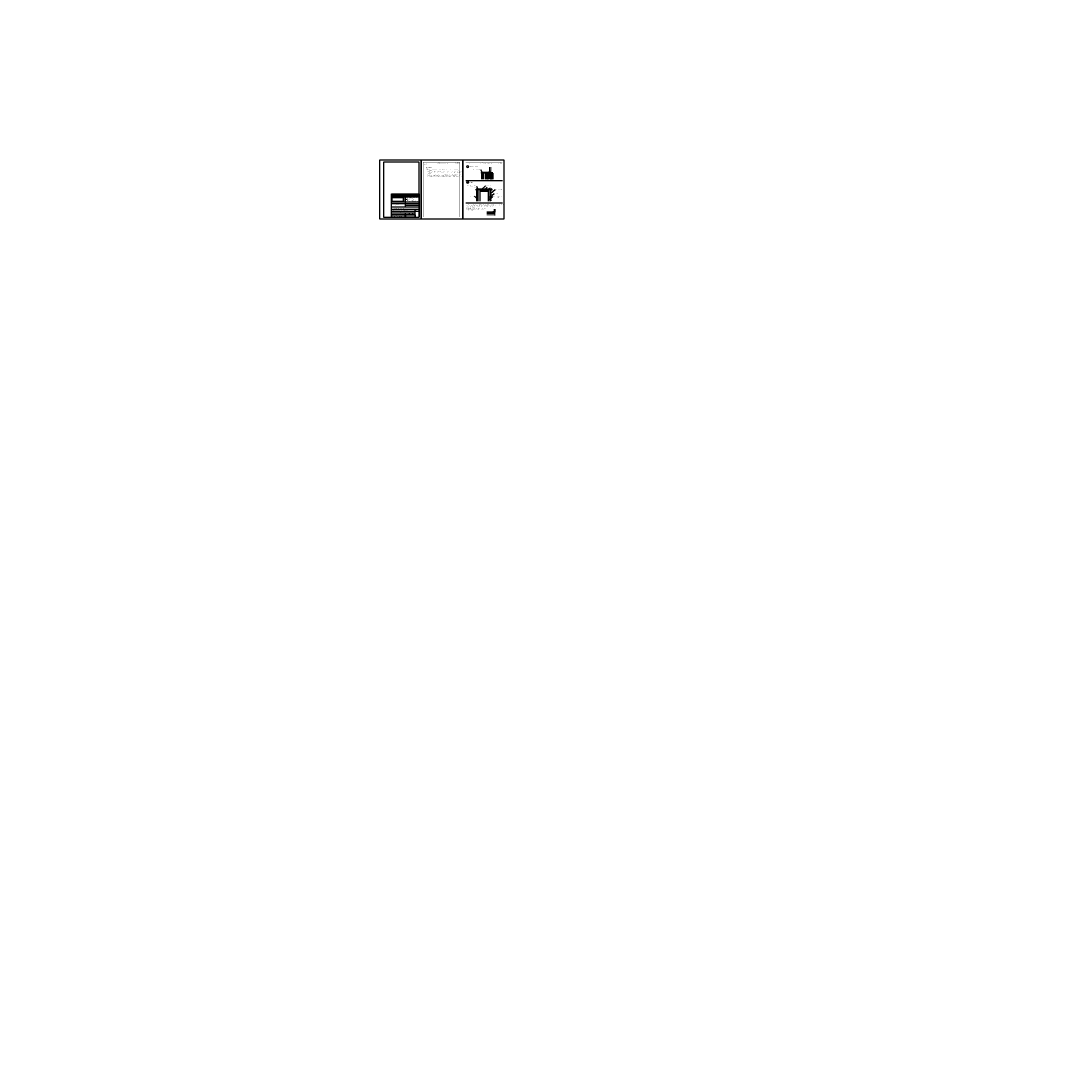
# Model space of a CAD drawing. Header units: millimetres. Extents: x -15250 to 1651995, y -140807 to 78716.
# Tile 38 of 45: x 196845 to 249869, y -114723 to -62754. Entities that reach past the tile are written whole.
import ezdxf
from ezdxf import colors
from ezdxf.entities.mleader import LeaderData, LeaderLine
from ezdxf.enums import TextEntityAlignment as Align
from ezdxf.math import Vec2, Vec3

# ---------------------------------------------------------------- set-up
doc = ezdxf.new("R2010")
doc.units = ezdxf.units.MM
doc.header["$LTSCALE"] = 100
doc.linetypes.add('0107aHYDROIZOLACE', pattern=[6, 3, -3])
doc.layers.add('000-netisk', color=8, linetype='Continuous', plot=False)
for name, color, linetype, lineweight in [('010-izolace EPS', 12, '0109IZOLACEEPS', 9), ('010-izolace hydro', 12, '0107aHYDROIZOLACE', 9), ('010-okno', 10, 'Continuous', 15), ('010-tenka', 10, 'Continuous', 15), ('010-tlusta', 10, 'Continuous', 40), ('012-klempirske', 12, 'Continuous', 15), ('012-klempirske popis', 3, 'Continuous', 9), ('030-PBR popis', 12, 'Continuous', 9), ('910-tenka', 4, 'Continuous', 15), ('910-tlusta', 6, 'Continuous', 40)]:
    doc.layers.add(name, color=color, linetype=linetype, lineweight=lineweight)
doc.layers.add('010-srafa', color=11, linetype='Continuous', lineweight=9, transparency=0.5)
doc.layers.add('910-srafa', color=8, linetype='Continuous', lineweight=9, transparency=0.5)
doc.styles.add('ISOCPEUB_10', font='isocpeur.ttf')
doc.styles.add('ISOCPEUR', font='isocpeur.ttf')
doc.styles.add('ISOCPEUR_10', font='isocpeur.ttf')
doc.styles.add('ROMANS8_PGN', font='isocpeur.ttf')
doc.styles.get("Standard").update_dxf_attribs({"font": 'isocpeur.ttf'})
doc.linetypes.add('0109IZOLACEEPS', pattern='A,1e-05,[2,atsunami.shx,S=0.4871,R=0,X=0,Y=0],-0.9742,[2,atsunami.shx,S=0.4871,R=180,X=0,Y=0],-1e-05', length=0.97422)
picture_1 = doc.add_image_def('image1.png', size_in_pixel=(282, 100))

# ---------------------------------------------------------------- blocks, each defined once
blk = doc.blocks.new('Bub-STOPRO')
at = {"color": 0}
blk.add_line((4.2, 0), (-4.2, 0), dxfattribs=at)
blk.add_circle((0, 0), 4.25, dxfattribs=at)
at = {"color": 0, "style": 'ISOCPEUR'}
for p in [(0, 0.5), (0, -3)]:
    blk.add_attdef('TEXT', text='', height=2, dxfattribs=at).set_placement(p, align=Align.CENTER)
blk = doc.blocks.new('tabulka1')
h = blk.add_hatch(color=256)
h.paths.add_polyline_path([(-140, 76), (-140, 103), (0, 103), (0, 76)])
h.paths.add_polyline_path([(-139, 77), (-139, 102), (-70.5, 102), (-70.5, 77)], flags=16)
h.paths.add_polyline_path([(-69.5, 77), (-69.5, 102), (-1, 102), (-1, 77)], flags=16)
h = blk.add_hatch(color=256)
h.dxf.hatch_style = 1
h.paths.add_polyline_path([(-66.7, 98.3), (-56.1, 98.3), (-56.1, 97.5), (-66.7, 97.5)])
at = {"true_color": 0xaaaaaa}
h = blk.add_hatch(color=253, dxfattribs=at)
h.dxf.hatch_style = 1
edge = h.paths.add_edge_path()
edge.add_spline(control_points=[(-64.9, 89.9), (-64.9, 89.9), (-62.2, 91.4), (-62.2, 91.4), (-62.2, 91.4), (-62.2, 91.4), (-58.3, 86.7), (-58.3, 86.7), (-58.3, 86.7), (-58.3, 86.7), (-54.9, 88.6), (-54.9, 88.6), (-54.9, 88.6), (-54.9, 88.6), (-54.9, 84), (-54.9, 84), (-54.9, 84), (-54.9, 84), (-58.3, 82.1), (-58.3, 82.1), (-58.3, 82.1), (-58.3, 82.1), (-62.1, 86.6), (-62.1, 86.6), (-62.1, 86.6), (-62.1, 86.6), (-64.9, 85.1), (-64.9, 85.1), (-64.9, 85.1), (-64.9, 85.1), (-66.6, 87.3), (-66.6, 87.3), (-66.6, 87.3), (-66.6, 87.3), (-66.6, 91.9), (-66.6, 91.9), (-66.6, 91.9), (-66.6, 91.9), (-64.9, 89.9), (-64.9, 89.9)], knot_values=[0, 0, 0, 0, 0.1, 0.1, 0.1, 0.15, 0.2, 0.2, 0.2, 0.25, 0.3, 0.3, 0.3, 0.35, 0.4, 0.4, 0.4, 0.45, 0.5, 0.5, 0.5, 0.55, 0.6, 0.6, 0.6, 0.65, 0.7, 0.7, 0.7, 0.75, 0.8, 0.8, 0.8, 0.85, 0.9, 0.9, 0.9, 0.95, 1, 1, 1, 1], degree=3, periodic=0)
h = blk.add_hatch(color=253, dxfattribs=at)
h.dxf.hatch_style = 1
edge = h.paths.add_edge_path()
edge.add_spline(control_points=[(-56.3, 94.6), (-56.3, 94.6), (-56.3, 90.2), (-56.3, 90.2), (-56.3, 90.2), (-56.3, 90.2), (-58.7, 93.3), (-58.7, 93.3), (-58.7, 93.3), (-58.7, 93.3), (-56.3, 94.6), (-56.3, 94.6)], knot_values=[0, 0, 0, 0, 0.333333, 0.333333, 0.333333, 0.5, 0.666667, 0.666667, 0.666667, 0.833333, 1, 1, 1, 1], degree=3, periodic=0)
h = blk.add_hatch(color=256)
h.paths.add_polyline_path([(-69.5, 10), (-69.5, 1), (-21, 1), (-21, 10)], flags=16)
h.paths.add_polyline_path([(-70.5, 10), (-139, 10), (-139, 1), (-70.5, 1)], flags=16)
h.paths.add_polyline_path([(-140, 11), (-20, 11), (-20, 0), (-140, 0)])
for p, q in [((-140, 103), (-140, 116.5)), ((-140, 116.5), (0, 116.5)), ((-140, 111.5), (0, 111.5)), ((-140, 106.5), (0, 106.5)), ((-132, 103), (-132, 116.5)), ((-70, 103), (-70, 116.5)), ((-44.5, 103), (-44.5, 116.5)), ((-19, 116.5), (-19, 103)), ((0, 116.5), (0, 103)), ((-140, 103), (0, 103)), ((-140, 76), (-140, 103)), ((-140, 0), (-140, 76)), ((-140, 76), (0, 76)), ((0, 67), (-140, 67)), ((-139, 102), (-70.5, 102)), ((-139, 77), (-139, 102)), ((-139, 77), (-70.5, 77)), ((-70.5, 77), (-70.5, 102)), ((-70, 76), (-70, 49)), ((0, 58), (-70, 58)), ((-69.5, 102), (-1, 102)), ((-69.5, 77), (-69.5, 102)), ((-69.5, 77), (-1, 77)), ((-1, 102), (-1, 77)), ((0, 103), (0, 76)), ((0, 76), (0, 0)), ((0, 49), (-140, 49)), ((-140, 39), (0, 39)), ((-140, 29), (0, 29)), ((-20, 20), (-140, 20)), ((-20, 11), (-140, 11)), ((-140, 0), (0, 0)), ((-122, 10), (-122, 8)), ((-122, 1), (-122, 3)), ((-115, 10), (-115, 8)), ((-115, 1), (-115, 3)), ((-108, 10), (-108, 8)), ((-108, 1), (-108, 3)), ((-101, 10), (-101, 8)), ((-101, 1), (-101, 3)), ((-91, 10), (-91, 8)), ((-91, 1), (-91, 3)), ((-81, 10), (-81, 8)), ((-81, 1), (-81, 3)), ((-70, 20), (-70, 11)), ((-49.5, 11), (-49.5, 20)), ((-31.5, 11), (-31.5, 20)), ((-20, 29), (-20, 39)), ((-20, 0), (-20, 29)), ((-20, 0), (-20, 11))]:
    blk.add_line(p, q)
blk.add_lwpolyline([(-140, 11), (-20, 11), (-20, 0), (-140, 0)], close=True)
for points in [[(-70.5, 10), (-139, 10), (-139, 1), (-70.5, 1), (-70.5, 10)], [(-69.5, 10), (-69.5, 1), (-21, 1), (-21, 10), (-69.5, 10)]]:
    blk.add_lwpolyline(points)
at = {"style": 'ISOCPEUR_10'}
for s, height, p in [('ZPRACOVATEL PROFESE/SUBCONTRACTOR', 1.5, (-139, 64.5)), ('REVIZE', 1.5, (-139, 104)), ('PROFESE/PROFESSION', 1.5, (-139, 73.5)), ('STAVEBNÍK/INVESTOR', 1.5, (-138, 99.5)), ('POPIS/DESCRIPTION', 1.5, (-131, 104)), ('VYPRACOVAL/MADE BY', 1.5, (-69, 55.5)), ('ZMĚNIL/CHECKED BY', 1.5, (-69, 104)), ('ZODPOVĚDNÝ PROJEKTANT PROFESE/SPECIALIST ENGINEER', 1.5, (-69, 64.5)), ('HLAVNÍ INŽENÝR PROJEKTU/PROJECT MANAGER', 1.5, (-69, 73.5)), ('HLAVNÍ PROJEKTANT/CONTRACTOR', 1.5, (-68.5, 99.5)), ('ATELIER TSUNAMI S.R.O.', 2.5, (-51.3, 95.5)), ('547 01  NÁCHOD', 2.5, (-51.3, 87)), ('TEL. +420 491 401 611', 2.5, (-51.3, 83)), ('PALACHOVA 1742', 2.5, (-51.3, 91)), ('E-MAIL: NACHOD@ATSUNAMI.CZ', 2.5, (-51.3, 79)), ('KONTROLA/APPROVED BY', 1.5, (-43.5, 104)), ('DATUM/DATE', 1.5, (-18, 104)), ('OBSAH PŘÍLOHY/CONTENT', 1.5, (-139, 36.5)), ('STUPEŇ DOKUMENTACE/LEVEL OF DOCUMENTATION', 1.5, (-139, 17.5)), ('NÁZEV STAVBY/BUILDING', 1.5, (-139, 46.5)), ('MÍSTO STAVBY/BUILDING SITE', 1.5, (-139, 26.5)), ('OBJEKT/OBJECT', 1.5, (-69, 7.5)), ('DATUM/DATE', 1.5, (-69, 17.5)), ('MĚŘÍTKO/SCALE', 1.5, (-48.5, 17.5)), ('FORMÁT', 1.5, (-30.5, 17.5)), ('ARCHIV', 1.5, (-19, 36.5)), ('PARÉ', 1.5, (-19, 26.5))]:
    blk.add_text(s, height=height, dxfattribs=at).set_placement(p)
for s, p in [('Č. ZAKÁZKY', (-130, 7.5)), ('STUPEŇ', (-118.4, 7.5)), ('ČÁST', (-111.2, 7.5)), ('OBJEKT', (-104.5, 7.5)), ('PROFESE', (-95.9, 7.5)), ('VÝKRES', (-86.1, 7.5)), ('REVIZE', (-76.2, 7.5))]:
    blk.add_text(s, height=1.5, dxfattribs=at).set_placement(p, align=Align.CENTER)
for s, width, gutter_width, heights, insert, char_height, attachment_point in [('\\pi0.23561;{\\fSwis721 Ex BT|b1|i0|c238|p34;ARCHITECTURE\\P\\pi2.7218;DESIGN}', 10.277, 1.76, [0], (-66.5, 81.1), 0.763, 1), ('\\pi2.6834;{\\fSwis721 Ex BT|b1|i0|c238|p34;ATELIER\\P\\pi2.3128;TSUNAMI}', 10.421, 1.76, [0], (-66.5, 97.1), 0.763, 1), ('{\\fSwis721 Ex BT|b1|i0|c238|p34;\\H1.1667x;\\C253;\\c11184810;®}', 0.291, 1, [0.248], (-63.9, 84.4), 0.741, 5)]:
    blk.add_mtext_dynamic_manual_height_columns(s, width=width, gutter_width=gutter_width, heights=heights, dxfattribs=dict(insert=insert, char_height=char_height, attachment_point=attachment_point))
for tag, p, height, style in [('ZPRACOVATEL_PROFESE_jméno', (-139, 60), 2.5, 'ISOCPEUR_10'), ('ZPRACOVATEL_PROFESE_ulice', (-139, 55.5), 2.5, 'ISOCPEUR_10'), ('ZPRACOVATEL_PROFESE_město', (-139, 51), 2.5, 'ISOCPEUR_10'), ('PROFESE', (-139, 69), 2.5, 'ISOCPEUR_10'), ('VYPRACOVAL', (-69, 51), 2.5, 'ISOCPEUR_10'), ('ZODPOVĚDNÝ_PROJEKTANT_PROFESE', (-69, 60), 2.5, 'ISOCPEUR_10'), ('HLAVNÍ_INŽENÝR_PROJEKTU', (-69, 69), 2.5, 'ISOCPEUR_10'), ('STUPEŇ_DOKUMENTACE', (-139, 13), 2.5, 'ISOCPEUR_10'), ('MISTO_STAVBY', (-139, 22), 2.5, 'ISOCPEUR_10'), ('DATUM', (-69, 13), 2.5, 'ISOCPEUR_10'), ('OBJEKT', (-69, 2.5), 3.5, 'ISOCPEUB_10'), ('MĚŘÍTKO', (-48.5, 13), 2.5, 'ISOCPEUR_10'), ('FORMÁT', (-30.5, 13), 2.5, 'ISOCPEUR_10'), ('ARCHIV', (-19, 31), 2.5, 'ISOCPEUR_10')]:
    blk.add_attdef(tag, p, '', height=height, dxfattribs=dict(style=style))
at = {"linetype": 'ByBlock', "style": 'ISOCPEUB_10'}
blk.add_attdef('Č_PŘÍLOHY-č_zakázky', text='', height=3.5, dxfattribs=at).set_placement((-122.5, 2.5), align=Align.RIGHT)
for tag, p in [('Č_PŘÍLOHY-stupeň_dokumentace', (-118.5, 2.5)), ('Č_PŘÍLOHY-část_dokumentace', (-111.5, 2.5)), ('Č_PŘÍLOHY-objekt', (-104.5, 2.5)), ('Č_PŘÍLOHY-profese', (-96, 2.5)), ('Č_PŘÍLOHY-výkres', (-86, 2.5)), ('Č_PŘÍLOHY-revize', (-76, 2.5))]:
    blk.add_attdef(tag, text='', height=3.5, dxfattribs=at).set_placement(p, align=Align.CENTER)
for tag, p in [('OBSAH_PŘÍLOHY', (-139, 31)), ('NÁZEV_STAVBY', (-139, 41))]:
    blk.add_attdef(tag, p, '', height=3.5, dxfattribs=at)
at = {"style": 'ISOCPEUR_10'}
blk.add_attdef('OBJEKT_UPŘESNĚNÍ', text='', height=2.5, dxfattribs=at).set_placement((-22, 2.5), align=Align.RIGHT)
at = {"color": 255}
image = blk.add_image(picture_1, insert=(-136.9, 78.6), size_in_units=(56.8, 20.1), dxfattribs=at)
image.dxf.flags = 15

msp = doc.modelspace()

# ---------------------------------------------------------------- hatches: boundary and pattern name
at = {"layer": '010-srafa'}
h = msp.add_hatch(dxfattribs=at)
h.set_pattern_fill('DREVO2-POD_REZ', color=256, scale=10, angle=90)
h.set_pattern_definition([(94, (0, -221.136), (-16.7619943, -1e-08), [20, -220.293028]), (90, (-1.395, -201.185), (-16.7619943, 1e-15), [20, -59.902562]), (86, (-1.395, -181.185), (-16.7619943, 1e-08), [20, -220.293028]), (90, (4e-15, -161.234), (-16.7619943, 1e-15), [20, -59.902562]), (94, (5e-15, -141.234), (-16.7619943, -1e-08), [20, -220.293028]), (86, (-1.395, -101.283), (-16.7619943, 1e-08), [20, -220.293028]), (94, (1e-14, -61.331), (-16.7619943, -1e-08), [20, -220.293028]), (86, (-1.395, -21.38), (-16.7619943, 1e-08), [20, -220.293028])])
h.paths.add_polyline_path([(220028.9, -71280), (220108.9, -71280), (220108.9, -71360), (220028.9, -71360)])
h.paths.add_polyline_path([(220348.9, -71280), (220428.9, -71280), (220428.9, -71360), (220348.9, -71360)])
at = {"layer": '910-srafa'}
h = msp.add_hatch(dxfattribs=at)
h.set_pattern_fill('ZDIVO-LEHCENE', color=256, scale=10)
h.set_pattern_definition([(45, (0, 0), (-35.355339, 35.355339), []), (45, (14.14, 0), (-35.355339, 35.355339), []), (0, (59.21, 13.25), (35.355339, 35.355339), [5, -65.710678]), (45, (64.21, 13.25), (-35.355339, 35.355339), [5, -45]), (90, (67.746, 16.784), (-35.355339, 35.355339), [5, -65.710678]), (135, (67.746, 21.784), (-35.355339, -35.355339), [5, -45]), (0, (59.21, 25.32), (35.355339, 35.355339), [5, -65.710678]), (45, (55.675, 21.784), (-35.355339, 35.355339), [5, -45]), (90, (55.675, 16.784), (-35.355339, 35.355339), [5, -65.710678]), (135, (59.21, 13.25), (-35.355339, -35.355339), [5, -45])])
h.paths.add_polyline_path([(220678.7, -70439.7), (220278.7, -70439.7), (220278.7, -70739.7), (220678.7, -70739.7)])

# ---------------------------------------------------------------- linework, layer by layer
for p, q in [((219302.4, -70811.2), (221152.4, -70811.2)), ((219302.4, -71934.6), (221152.4, -71934.6))]:
    msp.add_line(p, q)
for points in [[(214952.4, -69783.6), (214952.4, -72753.6), (217052.4, -72753.6), (217052.4, -69783.6)], [(217052.4, -72753.6), (219152.4, -72753.6), (219152.4, -69783.6), (217052.4, -69783.6)], [(219152.4, -72753.6), (221252.4, -72753.6), (221252.4, -69783.6), (219152.4, -69783.6)]]:
    msp.add_lwpolyline(points, close=True)
at = {"const_width": 10}
for points in [[(217152.4, -72653.6), (217152.4, -69883.6), (219002.4, -69883.6), (219002.4, -72653.6)], [(219302.4, -72653.6), (219302.4, -69883.6), (221152.4, -69883.6), (221152.4, -72653.6)]]:
    msp.add_lwpolyline(points, close=True, dxfattribs=at)
for points in [[(219002.4, -70023.6), (217152.4, -70023.6)], [(221152.4, -70023.6), (219302.4, -70023.6)]]:
    msp.add_lwpolyline(points, dxfattribs=at)
at = {"layer": '000-netisk'}
msp.add_lwpolyline([(216952.4, -72653.6), (216952.4, -69883.6), (215152.4, -69883.6), (215152.4, -72653.6)], close=True, dxfattribs=at)
at = {"layer": '010-izolace EPS', "ltscale": 0.3}
msp.add_line((220138.7, -70424.7), (220498.7, -70414.7), dxfattribs=at)
at = {"layer": '010-izolace EPS', "ltscale": 1.4}
for p, q in [((220208.7, -70439.7), (220208.7, -70739.7)), ((219958.9, -71280), (219958.9, -71860)), ((220364.3, -72479.5), (220780.9, -72479.5))]:
    msp.add_line(p, q, dxfattribs=at)
at = {"layer": '010-izolace EPS', "ltscale": 0.8}
msp.add_line((220108.9, -71320), (220348.9, -71320), dxfattribs=at)
at = {"layer": '010-izolace EPS', "ltscale": 1.2}
msp.add_line((220493.9, -71280), (220493.9, -71860), dxfattribs=at)
at = {"layer": '010-izolace hydro', "lineweight": 30, "ltscale": 0.1}
msp.add_line((220563.9, -71262), (220563.9, -71860), dxfattribs=at)
at = {"layer": '010-izolace hydro', "ltscale": 0.1, "const_width": 5}
msp.add_lwpolyline([(220431.4, -71860), (220431.4, -71360)], dxfattribs=at)
at = {"layer": '010-okno'}
for p, q in [((220498.7, -70439.7), (220498.7, -70139.7)), ((220578.7, -70339.7), (220498.7, -70339.7)), ((220578.7, -70439.7), (220578.7, -70139.7))]:
    msp.add_line(p, q, dxfattribs=at)
at = {"layer": '010-tenka'}
for p, q in [((220138.7, -70409.7), (220498.7, -70389.7)), ((220278.7, -70439.7), (220138.7, -70439.7)), ((220138.7, -70439.7), (220138.7, -70739.7)), ((220028.9, -71280), (219888.9, -71280)), ((219888.9, -71280), (219888.9, -71860)), ((220108.9, -71280), (220348.9, -71280)), ((220428.9, -71280), (220553.9, -71280)), ((220428.9, -71360), (220433.9, -71360)), ((220433.9, -71360), (220433.9, -71860)), ((220553.9, -71280), (220553.9, -71860)), ((220364.3, -72409.5), (220780.9, -72409.5))]:
    msp.add_line(p, q, dxfattribs=at)
for points in [[(219888.9, -71262), (220553.9, -71262), (220553.9, -71280), (219888.9, -71280)], [(220028.9, -71280), (220108.9, -71280), (220108.9, -71360), (220028.9, -71360)], [(220348.9, -71280), (220428.9, -71280), (220428.9, -71360), (220348.9, -71360)]]:
    msp.add_lwpolyline(points, close=True, dxfattribs=at)
at = {"layer": '010-tlusta'}
for p, q in [((220138.7, -70409.7), (220498.7, -70389.7)), ((220138.7, -70409.7), (220138.7, -70439.7)), ((220138.7, -70739.7), (220138.7, -70439.7)), ((220498.7, -70389.7), (220498.7, -70439.7)), ((219888.9, -71860), (219888.9, -71262)), ((220364.3, -72409.5), (220780.9, -72409.5))]:
    msp.add_line(p, q, dxfattribs=at)
at = {"layer": '012-klempirske', "lineweight": 30}
for p, q in [((219838.9, -71242), (220613.9, -71242)), ((219838.9, -71242), (219838.9, -71292)), ((219838.9, -71292), (219853, -71277.9)), ((220613.9, -71292), (220599.8, -71277.9)), ((220613.9, -71242), (220613.9, -71292))]:
    msp.add_line(p, q, dxfattribs=at)
for points in [[(220118.8, -70420.7), (220108.2, -70431.4), (220108.2, -70401.4), (220488.1, -70380.2), (220488.1, -70360.2)], [(220775.9, -72319.5), (220775.9, -72299.5), (220770.9, -72299.5), (220770.9, -72399.5), (220670.9, -72399.5), (220670.9, -72404.5), (220690.9, -72404.5)]]:
    msp.add_lwpolyline(points, dxfattribs=at)
at = {"layer": '910-tenka'}
for p, q in [((220780.9, -72549.5), (220364.3, -72549.5)), ((220780.9, -72259.3), (220780.9, -72581.1))]:
    msp.add_line(p, q, dxfattribs=at)
for points in [[(220278.7, -70739.7), (220278.7, -70439.7), (220678.7, -70439.7), (220678.7, -70739.7)], [(220028.9, -71860), (220028.9, -71360), (220428.9, -71360), (220428.9, -71860)]]:
    msp.add_lwpolyline(points, dxfattribs=at)
at = {"layer": '910-tlusta'}
for p, q in [((220678.7, -70439.7), (220498.7, -70439.7)), ((220678.7, -70739.7), (220678.7, -70439.7)), ((220780.9, -72409.5), (220780.9, -72259.3))]:
    msp.add_line(p, q, dxfattribs=at)

# ---------------------------------------------------------------- block references
ref = msp.add_blockref('tabulka1', (216952.4, -72653.6), dxfattribs=dict(xscale=10, yscale=10, zscale=10))
ref.add_attrib('Č_PŘÍLOHY-revize', 'A', dxfattribs={"linetype": 'ByBlock', "height": 35, "style": 'ISOCPEUB_10'}).set_placement((216192.4, -72628.6), align=Align.CENTER)
ref.add_attrib('Č_PŘÍLOHY-výkres', '941', dxfattribs={"linetype": 'ByBlock', "height": 35, "style": 'ISOCPEUB_10'}).set_placement((216092.4, -72628.6), align=Align.CENTER)
ref.add_attrib('Č_PŘÍLOHY-profese', '010', dxfattribs={"linetype": 'ByBlock', "height": 35, "style": 'ISOCPEUB_10'}).set_placement((215992.4, -72628.6), align=Align.CENTER)
ref.add_attrib('Č_PŘÍLOHY-objekt', '00', dxfattribs={"linetype": 'ByBlock', "height": 35, "style": 'ISOCPEUB_10'}).set_placement((215907.4, -72628.6), align=Align.CENTER)
ref.add_attrib('Č_PŘÍLOHY-část_dokumentace', 'D1', dxfattribs={"linetype": 'ByBlock', "height": 35, "style": 'ISOCPEUB_10'}).set_placement((215837.4, -72628.6), align=Align.CENTER)
ref.add_attrib('Č_PŘÍLOHY-stupeň_dokumentace', '4', dxfattribs={"linetype": 'ByBlock', "height": 35, "style": 'ISOCPEUB_10'}).set_placement((215767.4, -72628.6), align=Align.CENTER)
ref.add_attrib('Č_PŘÍLOHY-č_zakázky', '1469', dxfattribs={"linetype": 'ByBlock', "height": 35, "style": 'ISOCPEUB_10'}).set_placement((215727.4, -72628.6), align=Align.RIGHT)
ref.add_attrib('FORMÁT', 'A4', (216647.4, -72523.6), dxfattribs={"height": 25, "style": 'ISOCPEUR_10'})
ref.add_attrib('MĚŘÍTKO', '1:10', (216467.4, -72523.6), dxfattribs={"height": 25, "style": 'ISOCPEUR_10'})
ref.add_attrib('DATUM', '2017-06', (216262.4, -72523.6), dxfattribs={"height": 25, "style": 'ISOCPEUR_10'})
ref.add_attrib('ARCHIV', '1469', (216762.4, -72343.6), dxfattribs={"color": 7, "height": 25, "style": 'ISOCPEUR_10'})
ref.add_attrib('VYPRACOVAL', 'ING. VOJTĚCH ZELENÝ', (216262.4, -72143.6), dxfattribs={"height": 25, "style": 'ISOCPEUR_10'})
ref.add_attrib('ZODPOVĚDNÝ_PROJEKTANT_PROFESE', 'ING. ARCH. ALEŠ KRTIČKA', (216262.4, -72053.6), dxfattribs={"height": 25, "style": 'ISOCPEUR_10'})
ref.add_attrib('HLAVNÍ_INŽENÝR_PROJEKTU', 'ING. ARCH. ALEŠ KRTIČKA', (216262.4, -71963.6), dxfattribs={"height": 25, "style": 'ISOCPEUR_10'})
ref.add_attrib('STUPEŇ_DOKUMENTACE', 'PRO POVOLENÍ A PROVÁDĚNÍ STAVBY', (215562.4, -72523.6), dxfattribs={"height": 25, "style": 'ISOCPEUR_10'})
ref.add_attrib('MISTO_STAVBY', 'Náchodská 2104, Nové město nad Metují', (215562.4, -72433.6), dxfattribs={"height": 25, "style": 'ISOCPEUR_10'})
ref.add_attrib('OBSAH_PŘÍLOHY', 'VÝPIS KLEMPÍŘSKÝCH VÝROBKŮ', (215562.4, -72343.6), dxfattribs={"linetype": 'ByBlock', "height": 35, "style": 'ISOCPEUB_10'})
ref.add_attrib('NÁZEV_STAVBY', 'REPON Nové Město nad Metují', (215562.4, -72243.6), dxfattribs={"linetype": 'ByBlock', "height": 30, "style": 'ISOCPEUB_10'})
ref.add_attrib('ZPRACOVATEL_PROFESE_město', '547 01 NÁCHOD', (215562.4, -72143.6), dxfattribs={"height": 25, "style": 'ISOCPEUR_10'})
ref.add_attrib('ZPRACOVATEL_PROFESE_ulice', 'PALACHOVA 1742', (215562.4, -72098.6), dxfattribs={"height": 25, "style": 'ISOCPEUR_10'})
ref.add_attrib('ZPRACOVATEL_PROFESE_jméno', 'ATELIER TSUNAMI s.r.o.', (215562.4, -72053.6), dxfattribs={"height": 25, "style": 'ISOCPEUR_10'})
ref.add_attrib('PROFESE', '010 ARCHITEKTONICKO-STAVEBNÍ', (215562.4, -71963.6), dxfattribs={"height": 25, "style": 'ISOCPEUR_10'})
at = {"layer": '012-klempirske popis'}
ref = msp.add_blockref('Bub-STOPRO', (219397.5, -70115.3), dxfattribs=dict(at, xscale=14, yscale=14, zscale=1400))
ref.add_attrib('TEXT', '01', dxfattribs={"layer": '0', "color": 0, "height": 35, "style": 'ISOCPEUR'}).set_placement((219397.5, -70157.1), align=Align.CENTER)
ref.add_attrib('TEXT', 'K', dxfattribs={"layer": '0', "color": 0, "height": 35, "style": 'ISOCPEUR'}).set_placement((219397.5, -70107.9), align=Align.CENTER)
ref = msp.add_blockref('Bub-STOPRO', (219397.5, -70902.9), dxfattribs=dict(at, xscale=14, yscale=14, zscale=1400))
ref.add_attrib('TEXT', '02', dxfattribs={"layer": '0', "color": 0, "height": 35, "style": 'ISOCPEUR'}).set_placement((219397.5, -70944.7), align=Align.CENTER)
ref.add_attrib('TEXT', 'K', dxfattribs={"layer": '0', "color": 0, "height": 35, "style": 'ISOCPEUR'}).set_placement((219397.5, -70895.5), align=Align.CENTER)

# ---------------------------------------------------------------- texts
for s, height, style, p in [('STRANA Č. 01', 25, 'ISOCPEUR', (217172.4, -69998.6)), ('NÁZEV AKCE:', 15, 'ROMANS8_PGN', (217877.4, -69923.6)), ('VÝPIS VÝROBKŮ:', 15, 'ISOCPEUR', (218777.4, -69923.6)), ('STRANA Č. 02', 25, 'ISOCPEUR', (219322.4, -69998.6)), ('NÁZEV AKCE:', 15, 'ROMANS8_PGN', (220027.4, -69923.6)), ('VÝPIS VÝROBKŮ:', 15, 'ISOCPEUR', (220927.4, -69923.6)), ('POZNÁMKY:', 40, 'ISOCPEUR', (217297.9, -70186.7)), ('PARAPET OKNA', 40, 'ISOCPEUR', (219496.5, -70131.6)), ('ATIKA', 40, 'ISOCPEUR', (219496.5, -70919.2))]:
    msp.add_text(s, height=height, dxfattribs=dict(at, style=style)).set_placement(p)
at = {"layer": '012-klempirske popis', "attachment_point": 1, "style": 'ISOCPEUR'}
for s, insert, char_height, width in [('REPON NOVÉ MĚSTO NAD METUJÍ', (217877.4, -69938.6), 25, 793.27), ('KLEMPÍŘSKÉ', (218777.4, -69938.6), 25, 793.27), ('REPON NOVÉ MĚSTO NAD METUJÍ', (220027.4, -69938.6), 25, 793.27), ('KLEMPÍŘSKÉ', (220927.4, -69938.6), 25, 793.27), ('\\pi-60,l60,t60;{\\H1.25x;1.^IPŘED ZAHÁJENÍM VÝROBY KLEMPÍŘSKÝCH PRVKŮ DŮKLADNĚ ZAMĚŘIT KCE, NA KTERÉ PRVKY NAVAZUJÍ !!!\\P2.^IUVEDENÉ DÉLKY A MNOŽSTVÍ KLEMPÍŘSKÝCH PRVKŮ JSOU POUZE ORIENTAČNÍ TZN. POČÍTANÉ BEZ PROŘEZŮ\\P3.^IDODÁVKA KLEMPÍŘSKÝCH PRVKŮ VČETNĚ POTŘEBNÉHO POMOCNÉHO, KOTEVNÍHO A MONTÁŽNÍHO MATERIÁLU\\P4.^IVŠECHNY KLEMPÍŘSKÉ KONSTRUKCE MUSÍ UMOŽŇOVAT VOLNÝ A PLYNULÝ ODTOK SRÁŽKOVÉ VODY\\P5.^IKLEMPÍŘSKÉ PRVKY MUSÍ BÝT KOTVENY S OHLEDEM NA DEFORMACE ZPŮSOBENÉ TEPLOTNÍ ROZTAŽNOSTÍ KLEMPÍŘSKÉ KONSTRUKCE NEBO PŘILEHLÝCH STAVEBNÍCH KONSTRUKCÍ\\P6.^ITENTO VÝPIS NENAHRAZUJE DÍLENSKOU DOKUMENTACI NEBO PROJEKT KLEMPÍŘSKÝCH KONSTRUKCÍ\\H1.4x; \\H0.71429x;                \\H0.80003x;                 }', (217297.9, -70239.7), 20, 1632.779)]:
    msp.add_mtext(s, dxfattribs=dict(at, insert=insert, char_height=char_height, width=width))
at = {"layer": '012-klempirske popis', "insert": (219349.5, -71988.6), "char_height": 30, "attachment_point": 1}
msp.add_mtext_dynamic_manual_height_columns('NAPOJENÍ ZATEPLENÝCH FASÁD NA STÁVAJÍCÍ OBJEKTY BUDE PROVEDENO OPLECHOVÁNÍM POZINKOVANÝM LAKOVANÝM PLECHEM (VIZ NÁKRES), KTERÝ BUDE KOTVENÝ KE STÁVAJÍCÍM OBJEKTŮM A PŘITLAČENÝ K ZATEPLENÉMU PLÁŠTI.\\P\\PRŠ=20+100+100+20=240mm\\PCELKEM 70m (ODHAD - DOMĚŘIT NA STAVBĚ)\\PBARVA RAL 7035', width=1752.963, gutter_width=150, heights=[0], dxfattribs=at)
at = {"layer": '030-PBR popis', "color": 7, "linetype": 'ByBlock', "insert": (48045.2, -33900), "char_height": 400, "attachment_point": 1, "line_spacing_factor": 1.8, "style": 'ISOCPEUR'}
msp.add_mtext_dynamic_manual_height_columns('{\\H2x;LEGENDA PO - PBŘ:}\\P\\pl4000;HRANICE POŽÁRNÍHO ÚSEKU\\PEPS SE SAMOČINNÝMI A TLAČÍTKOVÝMI HLÁSIČI VIZ. PROJEKT EPS\\PNOUZOVÉ OSVĚTLENÍ\\PPŘENOSNÉ HASICÍ PŘÍSTROJE (SPECIFIKACE DLE POŽÁRNÍ ZPRÁVY)\\PVNITŘNÍ POŽÁRNÍ HYDRANTOVÁ SKŘÍŇ (BÍLÁ; PHP, D 30 m, EPS)\\PVÝCHOD NA VOLNÉ PROSTRANSTVÍ\\PSMĚR ÚNIKU (DOPLNĚNÝ O POČET UNIKAJÍCÍCH OSOB) \\PAKUSTICKÉ POPLACHOVÉ ZAŘÍZENÍ\\POZNAČENÍ POŽÁRNÍHO ÚSEKU\\PNEJNIŽŠÍ POŽADOVANÁ POŽÁRNÍ ODOLNOST VODOROVNÉ KONSTRUKCE\\PNEJNIŽŠÍ POŽADOVANÁ POŽÁRNÍ ODOLNOST SVISLÉ KONSTRUKCE\\PNEJNIŽŠÍ POŽADOVANÁ POŽÁRNÍ ODOLNOST POŽÁRNÍHO UZÁVĚRU', width=26908.954, gutter_width=2000, heights=[0], dxfattribs=at)

# ---------------------------------------------------------------- leaders
at = {"layer": '012-klempirske popis'}
ml = msp.add_multileader_mtext('Standard', dxfattribs=at)
ml.set_content('FeZn PL(0,6mm) 15+30+390+20\\PRŠ 455 CELKEM 105m\\PRAL 7035', color=256, style='ISOCPEUR')
ml.set_leader_properties()
ml.build(insert=Vec2(0, 0))
ml.multileader.update_dxf_attribs({"text_left_attachment_type": 2, "text_right_attachment_type": 2, "dogleg_length": 0.3, "arrow_head_size": 20, "scale": 10})
ctx = ml.context
ctx.base_point, ctx.scale, ctx.char_height, ctx.arrow_head_size, ctx.landing_gap_size, ctx.plane_origin = Vec3(219688.6, -70273), 10, 20, 20, 10, Vec3(220142.7, -70397.7)
ctx.left_attachment, ctx.right_attachment, ctx.text_align_type = 2, 2, 2
notes = []
notes.append((ctx, [(0, (1, 1, 0), (220070.6, -70273), (-1, 0), 3, [(0, [(220142.7, -70397.7)], 0, [])])]))
ctx.mtext.insert, ctx.mtext.alignment, ctx.mtext.flow_direction = Vec3(220057.6, -70224.6), 3, 5
ml = msp.add_multileader_mtext('Standard', dxfattribs=at)
ml.set_content('FeZn PL(0,6mm) 20+50+775+50+20\\PRŠ 915 CELKEM 185m\\PRAL 7035', color=256, style='ISOCPEUR')
ml.set_leader_properties()
ml.build(insert=Vec2(0, 0))
ml.multileader.update_dxf_attribs({"text_left_attachment_type": 2, "text_right_attachment_type": 2, "dogleg_length": 0.3, "arrow_head_size": 20, "scale": 10})
ctx = ml.context
ctx.base_point, ctx.scale, ctx.char_height, ctx.arrow_head_size, ctx.landing_gap_size, ctx.plane_origin = Vec3(219432.7, -71117.3), 10, 20, 20, 10, Vec3(219932.8, -71242)
ctx.left_attachment, ctx.right_attachment, ctx.text_align_type = 2, 2, 2
notes.append((ctx, [(0, (1, 1, 0), (219860.7, -71117.3), (-1, 0), 3, [(0, [(219932.8, -71242)], 0, [])])]))
ctx.mtext.insert, ctx.mtext.alignment, ctx.mtext.flow_direction = Vec3(219847.7, -71068.9), 3, 5
ml = msp.add_multileader_mtext('Standard', dxfattribs=at)
ml.set_content('HRANOL 80x80mm', color=256, style='ISOCPEUR')
ml.set_leader_properties()
ml.build(insert=Vec2(0, 0))
ml.multileader.update_dxf_attribs({"text_left_attachment_type": 2, "text_right_attachment_type": 2, "dogleg_length": 0.3, "arrow_head_size": 20, "scale": 10})
ctx = ml.context
ctx.base_point, ctx.scale, ctx.char_height, ctx.arrow_head_size, ctx.landing_gap_size, ctx.plane_origin = Vec3(220305, -71072.7), 10, 20, 20, 10, Vec3(220073.9, -71300.8)
ctx.left_attachment, ctx.right_attachment = 2, 2
notes.append((ctx, [(0, (1, 1, 0), (220302, -71072.7), (1, 0), 3, [(0, [(220073.9, -71300.8)], 0, [])])]))
ctx.mtext.insert, ctx.mtext.flow_direction = Vec3(220315, -71062.7), 5
ml = msp.add_multileader_mtext('Standard', dxfattribs=at)
ml.set_content('TI EPS 80mm', color=256, style='ISOCPEUR')
ml.set_leader_properties()
ml.build(insert=Vec2(0, 0))
ml.multileader.update_dxf_attribs({"text_left_attachment_type": 2, "text_right_attachment_type": 2, "dogleg_length": 0.3, "arrow_head_size": 20, "scale": 10})
ctx = ml.context
ctx.base_point, ctx.scale, ctx.char_height, ctx.arrow_head_size, ctx.landing_gap_size, ctx.plane_origin = Vec3(220394.4, -71151.9), 10, 20, 20, 10, Vec3(220244.6, -71298.6)
ctx.left_attachment, ctx.right_attachment = 2, 2
notes.append((ctx, [(0, (1, 1, 0), (220391.4, -71151.9), (1, 0), 3, [(0, [(220244.6, -71298.6)], 0, [])])]))
ctx.mtext.insert, ctx.mtext.flow_direction = Vec3(220404.4, -71141.9), 5
ml = msp.add_multileader_mtext('Standard', dxfattribs=at)
ml.set_content('OSB 18mm', color=256, style='ISOCPEUR')
ml.set_leader_properties()
ml.build(insert=Vec2(0, 0))
ml.multileader.update_dxf_attribs({"text_left_attachment_type": 2, "text_right_attachment_type": 2, "dogleg_length": 0.3, "arrow_head_size": 20, "scale": 10})
ctx = ml.context
ctx.base_point, ctx.scale, ctx.char_height, ctx.arrow_head_size, ctx.landing_gap_size, ctx.plane_origin = Vec3(220530.4, -71198), 10, 20, 20, 10, Vec3(220455.3, -71270.1)
ctx.left_attachment, ctx.right_attachment = 2, 2
notes.append((ctx, [(0, (1, 1, 0), (220527.4, -71198), (1, 0), 3, [(0, [(220455.3, -71270.1)], 0, [])])]))
ctx.mtext.insert, ctx.mtext.flow_direction = Vec3(220540.4, -71188), 5
ml = msp.add_multileader_mtext('Standard', dxfattribs=at)
ml.set_content('TI EPS 70F 120mm', color=256, style='ISOCPEUR')
ml.set_leader_properties()
ml.build(insert=Vec2(0, 0))
ml.multileader.update_dxf_attribs({"text_left_attachment_type": 2, "text_right_attachment_type": 2, "dogleg_length": 0.3, "arrow_head_size": 20, "scale": 10})
ctx = ml.context
ctx.base_point, ctx.scale, ctx.char_height, ctx.arrow_head_size, ctx.landing_gap_size, ctx.plane_origin = Vec3(220742.2, -71464), 10, 20, 20, 10, Vec3(220512, -71656.5)
ctx.left_attachment, ctx.right_attachment = 2, 2
notes.append((ctx, [(0, (1, 1, 0), (220739.2, -71464), (1, 0), 3, [(0, [(220512, -71656.5)], 0, [])])]))
ctx.mtext.insert, ctx.mtext.flow_direction = Vec3(220752.2, -71454), 5
ml = msp.add_multileader_mtext('Standard', dxfattribs=at)
ml.set_content('STŘEŠNÍ HYDROIZOLAČNÍ\\PFÓLIE', color=256, style='ISOCPEUR')
ml.set_leader_properties()
ml.build(insert=Vec2(0, 0))
ml.multileader.update_dxf_attribs({"text_left_attachment_type": 2, "text_right_attachment_type": 2, "dogleg_length": 0.3, "arrow_head_size": 20, "scale": 10})
ctx = ml.context
ctx.base_point, ctx.scale, ctx.char_height, ctx.arrow_head_size, ctx.landing_gap_size, ctx.plane_origin = Vec3(220794.1, -71270.4), 10, 20, 20, 10, Vec3(220563.9, -71462.9)
ctx.left_attachment, ctx.right_attachment = 2, 2
notes.append((ctx, [(0, (1, 1, 0), (220791.1, -71270.4), (1, 0), 3, [(0, [(220563.9, -71462.9)], 0, [])])]))
ctx.mtext.insert, ctx.mtext.flow_direction = Vec3(220804.1, -71235.7), 5
ml = msp.add_multileader_mtext('Standard', dxfattribs=at)
ml.set_content('TI EPS 70F 140mm', color=256, style='ISOCPEUR')
ml.set_leader_properties()
ml.build(insert=Vec2(0, 0))
ml.multileader.update_dxf_attribs({"text_left_attachment_type": 2, "text_right_attachment_type": 2, "dogleg_length": 0.3, "arrow_head_size": 20, "scale": 10})
ctx = ml.context
ctx.base_point, ctx.scale, ctx.char_height, ctx.arrow_head_size, ctx.landing_gap_size, ctx.plane_origin = Vec3(219509.1, -71602.6), 10, 20, 20, 10, Vec3(219899.2, -71751.6)
ctx.left_attachment, ctx.right_attachment, ctx.text_align_type = 2, 2, 2
notes.append((ctx, [(0, (1, 1, 0), (219750.1, -71602.6), (-1, 0), 3, [(0, [(219899.2, -71751.6)], 0, [])])]))
ctx.mtext.insert, ctx.mtext.alignment, ctx.mtext.flow_direction = Vec3(219737.1, -71592.6), 3, 5
ml = msp.add_multileader_mtext('Standard', dxfattribs=at)
ml.set_content('PAROTĚSNÁ A POJISTNÁ IZOLACE\\P1xNAIP S MIN. VSYPEM', color=256, style='ISOCPEUR')
ml.set_leader_properties()
ml.build(insert=Vec2(0, 0))
ml.multileader.update_dxf_attribs({"text_left_attachment_type": 2, "text_right_attachment_type": 2, "dogleg_length": 0.3, "arrow_head_size": 20, "scale": 10})
ctx = ml.context
ctx.base_point, ctx.scale, ctx.char_height, ctx.arrow_head_size, ctx.landing_gap_size, ctx.plane_origin = Vec3(220664.1, -71635.7), 10, 20, 20, 10, Vec3(220433.9, -71828.1)
ctx.left_attachment, ctx.right_attachment = 2, 2
notes.append((ctx, [(0, (1, 1, 0), (220661.1, -71635.7), (1, 0), 3, [(0, [(220433.9, -71828.1)], 0, [])])]))
ctx.mtext.insert, ctx.mtext.flow_direction = Vec3(220674.1, -71605), 5
for ctx, leaders in notes:
    for number, flags, end, landing, length, lines in leaders:
        leader = LeaderData()
        leader.index, (leader.has_last_leader_line, leader.has_dogleg_vector, leader.attachment_direction) = number, flags
        leader.last_leader_point, leader.dogleg_vector, leader.dogleg_length = Vec3(end), Vec3(landing), length
        for number, points, colour, breaks in lines:
            line = LeaderLine()
            line.index, line.vertices, line.color, line.breaks = number, Vec3.list(points), colors.encode_raw_color(colour), breaks
            leader.lines.append(line)
        ctx.leaders.append(leader)

doc.saveas('drawing.dxf')
